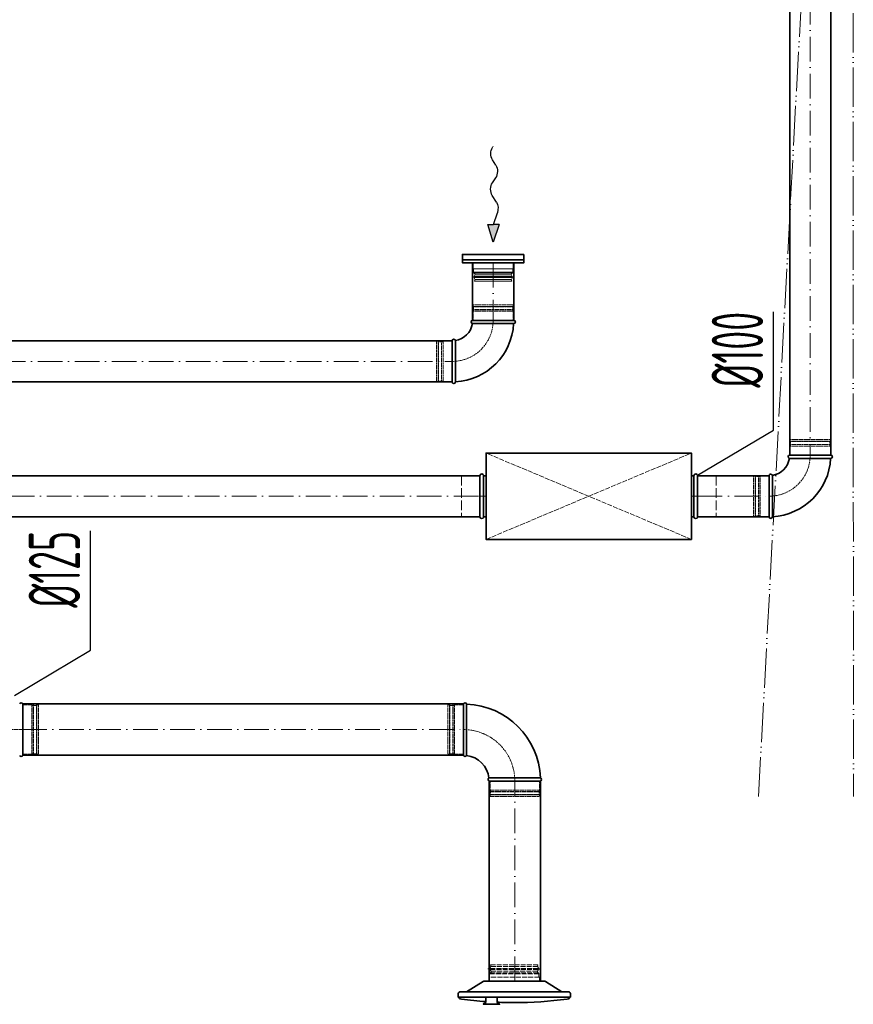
# Model space of a CAD drawing. Header units: millimetres. Extents: x -118717 to 8962, y 22910 to 145283.
# Tile 118 of 193: x -10380 to -8351, y 25387 to 27783. Entities that reach past the tile are written whole.
import ezdxf

# ---------------------------------------------------------------- set-up
doc = ezdxf.new("R2010")
doc.units = ezdxf.units.MM
for name, pattern in [('ACAD_ISO02W100', [15, 12, -3]), ('ACAD_ISO05W100', [33, 24, -3, 0, -3, 0, -3]), ('ACAD_ISO10W100', [18, 12, -3, 0, -3]), ('phl_thick', [0])]:
    doc.linetypes.add(name, pattern=pattern)
for name, color, linetype, lineweight in [('VZT_01 SUP (PŘÍVOD) - OBRYS', 5, 'Continuous', 35), ('VZT_02 SUP (PŘÍVOD) - OSA', 5, 'ACAD_ISO10W100', 5), ('VZT_05 ETA (ODVOD) - OBRYS', 6, 'Continuous', 35), ('VZT_06 ETA (ODVOD) - OSA', 6, 'ACAD_ISO10W100', 5), ('VZT_30 DISTRIBUČNÍ PRVKY - OBRYS', 1, 'Continuous', 35), ('VZT_35 TLUMIČE HLUKU - OBRYS', 1, 'Continuous', 35), ('VZT_36 TLUMIČE HLUKU - OSA', 1, 'ACAD_ISO10W100', 5), ('VZT_37 TLUMIČE HLUKU - DETAIL', 8, 'ACAD_ISO02W100', 5), ('VZT_50 POPIS - OBECNE', 7, 'Continuous', 13), ('VZT_60_KOTY - DIMENZE', 7, 'Continuous', 5), ('VZT_POŽADAVKY NA STAVBU - PODHLEDY', 4, 'ACAD_ISO05W100', 5)]:
    doc.layers.add(name, color=color, linetype=linetype, lineweight=lineweight)
for name, color, linetype, lineweight, plot in [('VZT_03 SUP (PŘÍVOD) - NETISK', 8, 'ACAD_ISO02W100', 5, False), ('VZT_07 ETA (ODVOD) - NETISK', 8, 'ACAD_ISO02W100', 5, False), ('VZT_34 DISTRIBUČNÍ PRVKY - NETISK', 8, 'ACAD_ISO02W100', 5, False), ('VZT_39 TLUMIČE HLUKU - NETISK', 8, 'ACAD_ISO02W100', 5, False)]:
    doc.layers.add(name, color=color, linetype=linetype, lineweight=lineweight, plot=plot)
doc.styles.add('EVORA_125', font='isocp.shx', dxfattribs={"width": 0.6, "height": 125})

msp = doc.modelspace()

# ---------------------------------------------------------------- linework, layer by layer
at = {"color": 8, "lineweight": 5}
for points in [[(-9179.1, 27191.6), (-9179.1, 27176.6), (-9276.1, 27176.6), (-9276.1, 27191.6)], [(-9179.1, 27191.6), (-9276.1, 27191.6)], [(-9275.1, 27168.7), (-9227.6, 27168.7)], [(-9180.1, 27168.7), (-9227.6, 27168.7)], [(-9273.1, 27166), (-9227.6, 27166)], [(-9271.3, 27150.5), (-9272.7, 27146.6), (-9227.6, 27146.6)], [(-9272.2, 27150.7), (-9227.6, 27150.7)], [(-9271.5, 27162.4), (-9227.6, 27162.4)], [(-9182, 27166), (-9227.6, 27166)], [(-9183.7, 27162.4), (-9227.6, 27162.4)], [(-9182.9, 27150.7), (-9227.6, 27150.7)], [(-9183.8, 27150.5), (-9182.4, 27146.6), (-9227.6, 27146.6)]]:
    msp.add_lwpolyline(points, dxfattribs=at)
for points in [[(-9275.1, 27176.6), (-9275.1, 27168.7, 0.291473), (-9273.5, 27166.3, 0.291473)], [(-9180.1, 27176.6), (-9180.1, 27168.7, -0.291473), (-9181.6, 27166.3, -0.291473)], [(-9279.7, 27156.7), (-9273.7, 27158.1, -0.058981), (-9273.1, 27158.2), (-9227.6, 27158.2)], [(-9279.7, 27156.7), (-9273.9, 27155.3, 0.060863), (-9273.3, 27155.2), (-9227.6, 27155.2)], [(-9175.4, 27156.7), (-9181.4, 27158.1, 0.058981), (-9182, 27158.2), (-9227.6, 27158.2)], [(-9175.4, 27156.7), (-9181.2, 27155.3, -0.060863), (-9181.8, 27155.2), (-9227.6, 27155.2)]]:
    msp.add_lwpolyline(points, format="xyb", dxfattribs=at)
for centre, radius, start, end in [((-9263.2, 27156), 10.5, 142.1622, 210.2824), ((-9275.3, 27162.9), 3.88, 353.3265, 62.5007), ((-9179.8, 27162.9), 3.88, 117.4993, 186.6735), ((-9191.9, 27156), 10.5, 329.7176, 37.8378)]:
    msp.add_arc(centre, radius, start, end, dxfattribs=at)
at = {"layer": 'VZT_01 SUP (PŘÍVOD) - OBRYS'}
for p, q in [((-10372.8, 26117.9), (-10372.8, 25992.9)), ((-9299.9, 26117.9), (-9299.9, 25992.9)), ((-9237.4, 25930.4), (-9112.4, 25930.4))]:
    msp.add_line(p, q, dxfattribs=at)
for points in [[(-9299.9, 26117.9), (-10374.5, 26117.9)], [(-9299.9, 25992.9), (-10374.5, 25992.9)], [(-9237.4, 25930.4), (-9237.4, 25443.2)], [(-9112.4, 25930.4), (-9112.4, 25443.2)]]:
    msp.add_lwpolyline(points, dxfattribs=at)
for centre, radius, start, end in [((-10376.6, 26116.2), 4.17, 23.4678, 156.5322), ((-9296.1, 26116.2), 4.17, 21.1072, 156.5322), ((-9299.9, 25930.4), 187.5, 2.3607, 87.6393), ((-10376.6, 25994.5), 4.17, 203.4678, 336.5322), ((-9296.1, 25994.5), 4.17, 203.4678, 329.7019), ((-9299.9, 25930.4), 62.5, 6.8302, 83.1698), ((-9235.8, 25934.2), 4.17, 120.2981, 246.5322), ((-9114.1, 25934.2), 4.17, 293.4678, 68.8928)]:
    msp.add_arc(centre, radius, start, end, dxfattribs=at)
for points, knots in [([(-9292.5, 25992.4), (-9292.5, 25992.4), (-9292.5, 25992.5), (-9292.5, 25992.8), (-9292.5, 25993.1), (-9292.5, 25994.2), (-9292.5, 25994.9), (-9292.5, 25998.1), (-9292.4, 26001.2), (-9292.4, 26010.2), (-9292.4, 26016.3), (-9292.3, 26030.4), (-9292.3, 26038.3), (-9292.3, 26054.5), (-9292.3, 26062.7), (-9292.2, 26078.6), (-9292.2, 26086.1), (-9292.2, 26099.2), (-9292.2, 26104.8), (-9292.2, 26111.8), (-9292.2, 26113.9), (-9292.2, 26116.9), (-9292.2, 26117.7), (-9292.2, 26117.7)], [197.067977, 197.067977, 197.067977, 197.067977, 201.792196, 201.792196, 209.190204, 209.190204, 218.040239, 218.040239, 237.760854, 237.760854, 262.206108, 262.206108, 286.831239, 286.831239, 311.323072, 311.323072, 335.946087, 335.946087, 360.704397, 360.704397, 377.088273, 377.088273, 394.105327, 394.105327, 394.105327, 394.105327]), ([(-9237.9, 25937.8), (-9237.9, 25937.8), (-9236.3, 25937.8), (-9230.2, 25937.8), (-9225.7, 25937.9), (-9214.3, 25937.9), (-9207.5, 25937.9), (-9192.5, 25938), (-9184.4, 25938), (-9168, 25938), (-9159.9, 25938), (-9144.7, 25938.1), (-9137.8, 25938.1), (-9126, 25938.1), (-9121.3, 25938.1), (-9114.7, 25938.1), (-9112.8, 25938.1), (-9112.6, 25938.1), (-9112.6, 25938.1), (-9112.6, 25938.1)], [0, 0, 0, 0, 24.235852, 24.235852, 48.531845, 48.531845, 73.024415, 73.024415, 97.570898, 97.570898, 122.078339, 122.078339, 146.53579, 146.53579, 170.957495, 170.957495, 195.359468, 195.359468, 197.168246, 197.168246, 197.168246, 197.168246])]:
    msp.add_open_spline(points, degree=3, knots=knots, dxfattribs=at)
at = {"layer": 'VZT_02 SUP (PŘÍVOD) - OSA', "ltscale": 5}
for points in [[(-10374.5, 26055.4), (-9299.9, 26055.4)], [(-9174.9, 25443.2), (-9174.9, 25930.4)]]:
    msp.add_lwpolyline(points, dxfattribs=at)
at = {"layer": 'VZT_02 SUP (PŘÍVOD) - OSA', "ltscale": 0.3}
msp.add_lwpolyline([(-9174.9, 25930.4), (-9174.9, 25930.4, 0.414214), (-9299.9, 26055.4), (-9299.9, 26055.4)], format="xyb", dxfattribs=at)
at = {"layer": 'VZT_03 SUP (PŘÍVOD) - NETISK', "ltscale": 0.4}
for p, q in [((-10372.8, 26115.4), (-10350.8, 26115.4)), ((-10350.8, 26115.4), (-10350.8, 25995.4)), ((-10350.8, 26114.4), (-10347.3, 26114.4)), ((-10347.3, 26116.4), (-10347.3, 25994.4)), ((-10347.3, 26116.4), (-10346.8, 26116.4)), ((-10346.8, 26116.4), (-10346.8, 25994.4)), ((-10346.8, 26114.4), (-10339.8, 26114.4)), ((-10339.8, 26116.4), (-10339.8, 25994.4)), ((-10339.8, 26116.4), (-10339.3, 26116.4)), ((-10339.3, 26116.4), (-10339.3, 25994.4)), ((-10339.3, 26114.4), (-10338.8, 26114.4)), ((-10338.8, 26115.4), (-10338.8, 25995.4)), ((-10338.8, 26115.4), (-10334.8, 26115.4)), ((-10334.8, 26115.4), (-10334.8, 25995.4)), ((-9337.9, 26115.4), (-9337.9, 25995.4)), ((-9333.9, 26115.4), (-9337.9, 26115.4)), ((-9333.9, 26115.4), (-9333.9, 25995.4)), ((-9333.4, 26114.4), (-9333.9, 26114.4)), ((-9333.4, 26116.4), (-9333.4, 25994.4)), ((-9332.9, 26116.4), (-9333.4, 26116.4)), ((-9332.9, 26116.4), (-9332.9, 25994.4)), ((-9325.9, 26114.4), (-9332.9, 26114.4)), ((-9325.9, 26116.4), (-9325.9, 25994.4)), ((-9325.4, 26116.4), (-9325.9, 26116.4)), ((-9325.4, 26116.4), (-9325.4, 25994.4)), ((-9321.9, 26114.4), (-9325.4, 26114.4)), ((-9321.9, 26115.4), (-9321.9, 25995.4)), ((-9299.9, 26115.4), (-9321.9, 26115.4)), ((-10372.8, 25995.4), (-10350.8, 25995.4)), ((-10350.8, 25996.4), (-10347.3, 25996.4)), ((-10347.3, 25994.4), (-10346.8, 25994.4)), ((-10346.8, 25996.4), (-10339.8, 25996.4)), ((-10339.8, 25994.4), (-10339.3, 25994.4)), ((-10339.3, 25996.4), (-10338.8, 25996.4)), ((-10338.8, 25995.4), (-10334.8, 25995.4)), ((-9333.9, 25995.4), (-9337.9, 25995.4)), ((-9333.4, 25996.4), (-9333.9, 25996.4)), ((-9332.9, 25994.4), (-9333.4, 25994.4)), ((-9325.9, 25996.4), (-9332.9, 25996.4)), ((-9325.4, 25994.4), (-9325.9, 25994.4)), ((-9321.9, 25996.4), (-9325.4, 25996.4)), ((-9299.9, 25995.4), (-9321.9, 25995.4)), ((-9234.9, 25930.4), (-9234.9, 25908.4)), ((-9114.9, 25930.4), (-9114.9, 25908.4)), ((-9235.9, 25904.9), (-9113.9, 25904.9)), ((-9235.9, 25904.9), (-9235.9, 25904.4)), ((-9235.9, 25904.4), (-9113.9, 25904.4)), ((-9234.9, 25908.4), (-9114.9, 25908.4)), ((-9233.9, 25908.4), (-9233.9, 25904.9)), ((-9233.9, 25904.4), (-9233.9, 25897.4)), ((-9115.9, 25908.4), (-9115.9, 25904.9)), ((-9115.9, 25904.4), (-9115.9, 25897.4)), ((-9113.9, 25904.9), (-9113.9, 25904.4)), ((-9235.9, 25897.4), (-9113.9, 25897.4)), ((-9235.9, 25897.4), (-9235.9, 25896.9)), ((-9235.9, 25896.9), (-9113.9, 25896.9)), ((-9234.9, 25896.4), (-9114.9, 25896.4)), ((-9234.9, 25896.4), (-9234.9, 25892.4)), ((-9234.9, 25892.4), (-9114.9, 25892.4)), ((-9233.9, 25896.9), (-9233.9, 25896.4)), ((-9115.9, 25896.9), (-9115.9, 25896.4)), ((-9114.9, 25896.4), (-9114.9, 25892.4)), ((-9113.9, 25897.4), (-9113.9, 25896.9))]:
    msp.add_line(p, q, dxfattribs=at)
msp.add_lwpolyline([(-10372.8, 26055.4), (-10537.8, 26055.4)], dxfattribs=at)
at = {"layer": 'VZT_05 ETA (ODVOD) - OBRYS'}
for p, q in [((-9277.6, 27051.3), (-9177.6, 27051.3)), ((-9177.6, 27043.3), (-9227.7, 27043.3)), ((-9327.6, 26901.3), (-9327.6, 27001.3)), ((-9319.6, 26901.3), (-9319.6, 26951.5)), ((-8505.7, 26723.3), (-8405.7, 26723.3)), ((-8405.7, 26715.3), (-8455.9, 26715.3)), ((-8555.7, 26573.3), (-8555.7, 26673.3)), ((-8547.7, 26573.3), (-8547.7, 26623.5))]:
    msp.add_line(p, q, dxfattribs=at)
for points in [[(-8505.7, 26723.3), (-8505.7, 29723.3)], [(-8405.7, 26723.3), (-8405.7, 29723.3)], [(-9277.6, 27052.3), (-9277.6, 27191.5)], [(-9177.6, 27052.3), (-9177.6, 27191.5)], [(-9327.6, 27001.3), (-11057.2, 27001.3)], [(-9327.6, 26901.3), (-11057.2, 26901.3)], [(-9259.9, 26673.3), (-11035.4, 26673.3)], [(-8555.7, 26673.3), (-8729.9, 26673.3)], [(-9259.9, 26573.3), (-11035.4, 26573.3)], [(-8555.7, 26573.3), (-8729.9, 26573.3)]]:
    msp.add_lwpolyline(points, dxfattribs=at)
for centre, radius, start, end in [((-9277.6, 27047.3), 4, 90, 260.8522), ((-9177.6, 27047.3), 4, 270, 90), ((-9327.6, 27051.3), 50, 279.1478, 350.8522), ((-9327.6, 27051.3), 150, 273.0572, 356.9428), ((-9323.6, 27001.3), 4, 9.1478, 180), ((-9323.6, 26901.3), 4, 180, 0), ((-8555.7, 26723.3), 50, 279.1478, 350.8522), ((-8555.7, 26723.3), 150, 273.0572, 356.9428), ((-8505.7, 26719.3), 4, 90, 260.8522), ((-8405.7, 26719.3), 4, 270, 90), ((-8551.7, 26673.3), 4, 9.1478, 180), ((-8551.7, 26573.3), 4, 180, 0)]:
    msp.add_arc(centre, radius, start, end, dxfattribs=at)
for points, knots in [([(-9278.2, 27043.4), (-9278.2, 27043.4), (-9277.1, 27043.4), (-9272.6, 27043.4), (-9269.1, 27043.3), (-9260.2, 27043.3), (-9254.9, 27043.3), (-9243, 27043.3), (-9236.5, 27043.3), (-9229.2, 27043.3), (-9228.5, 27043.3), (-9227.7, 27043.3)], [157.874915, 157.874915, 157.874915, 157.874915, 176.103874, 176.103874, 195.460379, 195.460379, 215.101284, 215.101284, 234.82164, 234.82164, 237.034743, 237.034743, 237.034743, 237.034743]), ([(-9319.6, 26951.5), (-9319.6, 26957.8), (-9319.6, 26964.2), (-9319.6, 26976.2), (-9319.6, 26981.8), (-9319.6, 26991.3), (-9319.6, 26995.1), (-9319.6, 27000.4), (-9319.6, 27001.8), (-9319.6, 27002), (-9319.6, 27002), (-9319.6, 27002)], [78.71119, 78.71119, 78.71119, 78.71119, 97.804615, 97.804615, 117.523893, 117.523893, 137.264303, 137.264303, 156.831737, 156.831737, 157.874915, 157.874915, 157.874915, 157.874915]), ([(-8506.4, 26715.4), (-8506.4, 26715.4), (-8505.3, 26715.4), (-8500.8, 26715.4), (-8497.3, 26715.3), (-8488.4, 26715.3), (-8483.1, 26715.3), (-8471.1, 26715.3), (-8464.7, 26715.3), (-8457.4, 26715.3), (-8456.6, 26715.3), (-8455.9, 26715.3)], [157.874915, 157.874915, 157.874915, 157.874915, 176.103874, 176.103874, 195.460379, 195.460379, 215.101284, 215.101284, 234.82164, 234.82164, 237.034743, 237.034743, 237.034743, 237.034743]), ([(-8547.7, 26623.5), (-8547.7, 26629.8), (-8547.7, 26636.2), (-8547.8, 26648.2), (-8547.8, 26653.8), (-8547.8, 26663.3), (-8547.8, 26667.1), (-8547.8, 26672.4), (-8547.8, 26673.8), (-8547.8, 26674), (-8547.8, 26674), (-8547.8, 26674)], [78.71119, 78.71119, 78.71119, 78.71119, 97.804615, 97.804615, 117.523893, 117.523893, 137.264303, 137.264303, 156.831737, 156.831737, 157.874915, 157.874915, 157.874915, 157.874915])]:
    msp.add_open_spline(points, degree=3, knots=knots, dxfattribs=at)
at = {"layer": 'VZT_06 ETA (ODVOD) - OSA', "ltscale": 5}
for points in [[(-8455.7, 29723.3), (-8455.7, 26723.3)], [(-9227.6, 27191.5), (-9227.6, 27052.3)], [(-11057.2, 26951.3), (-9327.6, 26951.3)], [(-11035.4, 26623.3), (-9259.9, 26623.3)], [(-8729.9, 26623.3), (-8555.7, 26623.3)]]:
    msp.add_lwpolyline(points, dxfattribs=at)
at = {"layer": 'VZT_06 ETA (ODVOD) - OSA', "ltscale": 0.3}
for points in [[(-9227.6, 27051.3), (-9227.6, 27051.3, -0.414214), (-9327.6, 26951.3), (-9327.6, 26951.3)], [(-8455.7, 26723.3), (-8455.7, 26723.3, -0.414214), (-8555.7, 26623.3), (-8555.7, 26623.3)]]:
    msp.add_lwpolyline(points, format="xyb", dxfattribs=at)
at = {"layer": 'VZT_07 ETA (ODVOD) - NETISK', "ltscale": 0.4}
for p, q in [((-9177.6, 27084.8), (-9277.6, 27084.8)), ((-9277.6, 27084.8), (-9277.6, 27084.3)), ((-9177.6, 27084.3), (-9277.6, 27084.3)), ((-9177.6, 27077.3), (-9277.6, 27077.3)), ((-9277.6, 27077.3), (-9277.6, 27076.8)), ((-9177.6, 27076.8), (-9277.6, 27076.8)), ((-9178.6, 27089.3), (-9276.6, 27089.3)), ((-9276.6, 27089.3), (-9276.6, 27085.3)), ((-9178.6, 27085.3), (-9276.6, 27085.3)), ((-9178.6, 27073.3), (-9276.6, 27073.3)), ((-9276.6, 27073.3), (-9276.6, 27051.3)), ((-9275.6, 27085.3), (-9275.6, 27084.8)), ((-9275.6, 27084.3), (-9275.6, 27077.3)), ((-9275.6, 27076.8), (-9275.6, 27073.3)), ((-9179.6, 27085.3), (-9179.6, 27084.8)), ((-9179.6, 27084.3), (-9179.6, 27077.3)), ((-9179.6, 27076.8), (-9179.6, 27073.3)), ((-9178.6, 27089.3), (-9178.6, 27085.3)), ((-9178.6, 27073.3), (-9178.6, 27051.3)), ((-9177.6, 27084.8), (-9177.6, 27084.3)), ((-9177.6, 27077.3), (-9177.6, 27076.8)), ((-9365.6, 26902.3), (-9365.6, 27000.3)), ((-9361.6, 27000.3), (-9365.6, 27000.3)), ((-9361.6, 26902.3), (-9361.6, 27000.3)), ((-9361.1, 26901.3), (-9361.1, 27001.3)), ((-9360.6, 27001.3), (-9361.1, 27001.3)), ((-9360.6, 26901.3), (-9360.6, 27001.3)), ((-9353.6, 26901.3), (-9353.6, 27001.3)), ((-9353.1, 27001.3), (-9353.6, 27001.3)), ((-9353.1, 26901.3), (-9353.1, 27001.3)), ((-9349.6, 26902.3), (-9349.6, 27000.3)), ((-9327.6, 27000.3), (-9349.6, 27000.3)), ((-9361.1, 26999.3), (-9361.6, 26999.3)), ((-9353.6, 26999.3), (-9360.6, 26999.3)), ((-9349.6, 26999.3), (-9353.1, 26999.3)), ((-9361.6, 26902.3), (-9365.6, 26902.3)), ((-9361.1, 26903.3), (-9361.6, 26903.3)), ((-9360.6, 26901.3), (-9361.1, 26901.3)), ((-9353.6, 26903.3), (-9360.6, 26903.3)), ((-9353.1, 26901.3), (-9353.6, 26901.3)), ((-9349.6, 26903.3), (-9353.1, 26903.3)), ((-9327.6, 26902.3), (-9349.6, 26902.3)), ((-8406.7, 26761.3), (-8504.7, 26761.3)), ((-8504.7, 26761.3), (-8504.7, 26757.3)), ((-8406.7, 26761.3), (-8406.7, 26757.3)), ((-8405.7, 26756.8), (-8505.7, 26756.8)), ((-8505.7, 26756.8), (-8505.7, 26756.3)), ((-8405.7, 26756.3), (-8505.7, 26756.3)), ((-8405.7, 26749.3), (-8505.7, 26749.3)), ((-8505.7, 26749.3), (-8505.7, 26748.8)), ((-8405.7, 26748.8), (-8505.7, 26748.8)), ((-8406.7, 26757.3), (-8504.7, 26757.3)), ((-8406.7, 26745.3), (-8504.7, 26745.3)), ((-8504.7, 26745.3), (-8504.7, 26723.3)), ((-8503.7, 26757.3), (-8503.7, 26756.8)), ((-8503.7, 26756.3), (-8503.7, 26749.3)), ((-8503.7, 26748.8), (-8503.7, 26745.3)), ((-8407.7, 26757.3), (-8407.7, 26756.8)), ((-8407.7, 26756.3), (-8407.7, 26749.3)), ((-8407.7, 26748.8), (-8407.7, 26745.3)), ((-8406.7, 26745.3), (-8406.7, 26723.3)), ((-8405.7, 26756.8), (-8405.7, 26756.3)), ((-8405.7, 26749.3), (-8405.7, 26748.8)), ((-8593.7, 26574.3), (-8593.7, 26672.3)), ((-8589.7, 26672.3), (-8593.7, 26672.3)), ((-8589.7, 26574.3), (-8589.7, 26672.3)), ((-8589.2, 26671.3), (-8589.7, 26671.3)), ((-8589.2, 26573.3), (-8589.2, 26673.3)), ((-8588.7, 26673.3), (-8589.2, 26673.3)), ((-8588.7, 26573.3), (-8588.7, 26673.3)), ((-8581.7, 26671.3), (-8588.7, 26671.3)), ((-8581.7, 26573.3), (-8581.7, 26673.3)), ((-8581.2, 26673.3), (-8581.7, 26673.3)), ((-8581.2, 26573.3), (-8581.2, 26673.3)), ((-8577.7, 26671.3), (-8581.2, 26671.3)), ((-8577.7, 26574.3), (-8577.7, 26672.3)), ((-8555.7, 26672.3), (-8577.7, 26672.3)), ((-8589.7, 26574.3), (-8593.7, 26574.3)), ((-8589.2, 26575.3), (-8589.7, 26575.3)), ((-8588.7, 26573.3), (-8589.2, 26573.3)), ((-8581.7, 26575.3), (-8588.7, 26575.3)), ((-8581.2, 26573.3), (-8581.7, 26573.3)), ((-8577.7, 26575.3), (-8581.2, 26575.3)), ((-8555.7, 26574.3), (-8577.7, 26574.3))]:
    msp.add_line(p, q, dxfattribs=at)
at = {"layer": 'VZT_30 DISTRIBUČNÍ PRVKY - OBRYS'}
msp.add_lwpolyline([(-9152.6, 27211.6), (-9302.6, 27211.6), (-9302.6, 27191.6), (-9152.6, 27191.6)], close=True, dxfattribs=at)
msp.add_lwpolyline([(-9302.6, 27198.3), (-9152.6, 27198.3)], dxfattribs=at)
for points in [[(-9292.2, 25417.2), (-9251.9, 25442.6, -0.141374), (-9249.8, 25443.2), (-9102.5, 25443.2, -0.141374), (-9100.4, 25442.6), (-9060.1, 25417.2)], [(-9039.6, 25404.2), (-9312.6, 25404.2), (-9312.6, 25413.4, -0.414214), (-9308.8, 25417.2), (-9043.5, 25417.2, -0.414214), (-9039.6, 25413.4), (-9039.6, 25404.2)], [(-9245.4, 25393.7, -0.015115), (-9304.7, 25399.7), (-9307.7, 25400.2, -0.36397), (-9310.1, 25403.2), (-9310.1, 25404.2)], [(-9245.4, 25404.2), (-9245.4, 25391.8, -0.267949), (-9245.6, 25391.4), (-9251.3, 25388.1, 0.267949), (-9251.6, 25387.7), (-9251.6, 25387.1), (-9211.9, 25387.1), (-9211.9, 25387.7, 0.267949), (-9212.2, 25388.1), (-9217.9, 25391.4, -0.267949), (-9218.1, 25391.8), (-9218.1, 25404.2)], [(-9176.1, 25391.2, 0.0327), (-9047.6, 25399.7), (-9044.6, 25400.2, 0.36397), (-9042.1, 25403.2), (-9042.1, 25404.2)], [(-9176.1, 25391.2, -0.010645), (-9218.1, 25392.1, -0.010645)]]:
    msp.add_lwpolyline(points, format="xyb", dxfattribs=at)
at = {"layer": 'VZT_34 DISTRIBUČNÍ PRVKY - NETISK'}
for points in [[(-9240.9, 25473.1), (-9235.2, 25474.5, -0.060863), (-9234.5, 25474.6), (-9176.2, 25474.6)], [(-9240.9, 25473.1), (-9235, 25471.7, 0.058981), (-9234.4, 25471.6), (-9176.2, 25471.6)], [(-9111.5, 25473.1), (-9117.3, 25474.5, 0.060863), (-9117.9, 25474.6), (-9176.2, 25474.6)], [(-9111.5, 25473.1), (-9117.5, 25471.7, -0.058981), (-9118.1, 25471.6), (-9176.2, 25471.6)], [(-9236.3, 25453.2), (-9236.3, 25461.1, -0.291473), (-9234.8, 25463.5, -0.291473)], [(-9116.1, 25453.2), (-9116.1, 25461.1, 0.291473), (-9117.7, 25463.5, 0.291473)]]:
    msp.add_lwpolyline(points, format="xyb", dxfattribs=at)
for points in [[(-9232.5, 25479.3), (-9234, 25483.2), (-9176.2, 25483.2)], [(-9233.5, 25479.1), (-9176.2, 25479.1)], [(-9232.7, 25467.4), (-9176.2, 25467.4)], [(-9119.9, 25479.3), (-9118.5, 25483.2), (-9176.2, 25483.2)], [(-9119, 25479.1), (-9176.2, 25479.1)], [(-9119.7, 25467.4), (-9176.2, 25467.4)], [(-9115.1, 25443.2), (-9115.1, 25453.2), (-9237.1, 25453.2), (-9237.1, 25443.2)], [(-9115.1, 25443.2), (-9237.1, 25443.2)], [(-9236.3, 25461.1), (-9176.2, 25461.1)], [(-9234.4, 25463.7), (-9176.2, 25463.7)], [(-9118.1, 25463.7), (-9176.2, 25463.7)], [(-9116.1, 25461.1), (-9176.2, 25461.1)]]:
    msp.add_lwpolyline(points, dxfattribs=at)
for centre, radius, start, end in [((-9224.5, 25473.8), 10.5, 149.7176, 217.8378), ((-9236.6, 25466.9), 3.88, 297.4993, 6.6735), ((-9115.9, 25466.9), 3.88, 173.3265, 242.5007), ((-9128, 25473.8), 10.5, 322.1622, 30.2824)]:
    msp.add_arc(centre, radius, start, end, dxfattribs=at)
at = {"layer": 'VZT_35 TLUMIČE HLUKU - OBRYS'}
for p, q in [((-9259.9, 26673.3), (-9259.9, 26573.3)), ((-8729.9, 26673.3), (-8729.9, 26573.3))]:
    msp.add_line(p, q, dxfattribs=at)
msp.add_lwpolyline([(-8744.9, 26518.3), (-9244.9, 26518.3), (-9244.9, 26728.3), (-8744.9, 26728.3)], close=True, dxfattribs=at)
for points in [[(-9250.9, 26673.3), (-9250.9, 26573.3)], [(-9250.9, 26673.3), (-9244.9, 26673.3)], [(-8738.9, 26673.3), (-8744.9, 26673.3)], [(-8738.9, 26673.3), (-8738.9, 26573.3)], [(-9250.9, 26573.3), (-9244.9, 26573.3)], [(-8738.9, 26573.3), (-8744.9, 26573.3)]]:
    msp.add_lwpolyline(points, dxfattribs=at)
for centre, start, end in [((-9255.4, 26673.3), 0, 180), ((-8734.4, 26673.3), 0, 180), ((-9255.4, 26573.3), 180, 0), ((-8734.4, 26573.3), 180, 0)]:
    msp.add_arc(centre, 4.5, start, end, dxfattribs=at)
at = {"layer": 'VZT_36 TLUMIČE HLUKU - OSA', "ltscale": 5}
for points in [[(-9259.9, 26623.3), (-9244.9, 26623.3)], [(-8729.9, 26623.3), (-8744.9, 26623.3)], [(-8729.9, 26623.3), (-8744.9, 26623.3)], [(-8729.9, 26623.3), (-8744.9, 26623.3)]]:
    msp.add_lwpolyline(points, dxfattribs=at)
at = {"layer": 'VZT_37 TLUMIČE HLUKU - DETAIL', "lineweight": 5}
for points in [[(-8744.9, 26518.3), (-9244.9, 26728.3)], [(-9244.9, 26518.3), (-8744.9, 26728.3)]]:
    msp.add_lwpolyline(points, dxfattribs=at)
at = {"layer": 'VZT_39 TLUMIČE HLUKU - NETISK', "ltscale": 2}
for points in [[(-9259.9, 26673.3), (-9304.9, 26673.3), (-9304.9, 26573.3), (-9259.9, 26573.3)], [(-8729.9, 26673.3), (-8684.9, 26673.3), (-8684.9, 26573.3), (-8729.9, 26573.3)]]:
    msp.add_lwpolyline(points, dxfattribs=at)
at = {"layer": 'VZT_50 POPIS - OBECNE'}
msp.add_line((-9229.4, 27472.1), (-9227.6, 27475.2), dxfattribs=at)
at = {"layer": 'VZT_50 POPIS - OBECNE', "color": 0, "lineweight": -2}
for p, q in [((-9221.1, 27429), (-9229.3, 27442)), ((-9229.5, 27386.1), (-9221.5, 27398)), ((-9219.5, 27338.6), (-9229.9, 27355.1)), ((-9227, 27284.6), (-9217.3, 27313.2)), ((-9227.6, 27241.6), (-9240.9, 27284.8)), ((-9240.9, 27284.8), (-9227, 27284.6)), ((-9213, 27284.4), (-9227.6, 27241.6)), ((-9213, 27284.4), (-9227, 27284.6))]:
    msp.add_line(p, q, dxfattribs=at)
at = {"layer": 'VZT_50 POPIS - OBECNE', "color": 0, "lineweight": -2, "extrusion": (0, 0, -1)}
for centre, start_param, end_param in [((-9219.8, 27457.3), 0.766537, 2.320574), ((-9230.7, 27413.7), 3.908129, 5.516649), ((-9220.4, 27370.5), 0.766537, 2.375056), ((-9229.1, 27323.3), 3.908129, 5.191299)]:
    msp.add_ellipse(centre, major_axis=(-0.3, -21.5), ratio=0.625, start_param=start_param, end_param=end_param, dxfattribs=at)
at = {"layer": 'VZT_50 POPIS - OBECNE', "color": 0, "lineweight": -2}
msp.add_solid([(-9213, 27284.4), (-9240.9, 27284.8), (-9227.6, 27241.6)], dxfattribs=at)
at = {"layer": 'VZT_60_KOTY - DIMENZE', "linetype": 'ByBlock', "lineweight": -2}
for p, q in [((-8545.4, 26784.4), (-8545.4, 26834.4)), ((-10208.3, 26248.5), (-10208.3, 26298.5))]:
    msp.add_line(p, q, dxfattribs=at)
for points in [[(-8545.4, 26834.4), (-8545.4, 27072)], [(-8729.9, 26674.3), (-8545.4, 26784.4)], [(-10208.3, 26298.5), (-10208.3, 26539.1)], [(-10392.8, 26138.4), (-10208.3, 26248.5)]]:
    msp.add_lwpolyline(points, dxfattribs=at)
at = {"layer": 'VZT_POŽADAVKY NA STAVBU - PODHLEDY', "ltscale": 4}
for p, q in [((-8581.6, 25892.9), (-8350.8, 30178.6)), ((-8350.8, 30178.6), (-8350.7, 25892.9))]:
    msp.add_line(p, q, dxfattribs=at)

# ---------------------------------------------------------------- texts
at = {"layer": 'VZT_60_KOTY - DIMENZE', "linetype": 'phl_thick', "char_height": 125, "attachment_point": 3, "rotation": 90, "style": 'EVORA_125'}
for s, insert in [('%%C100', (-8695.4, 27072)), ('%%C125', (-10358.3, 26539.1))]:
    msp.add_mtext(s, dxfattribs=dict(at, insert=insert))

doc.saveas('drawing.dxf')
